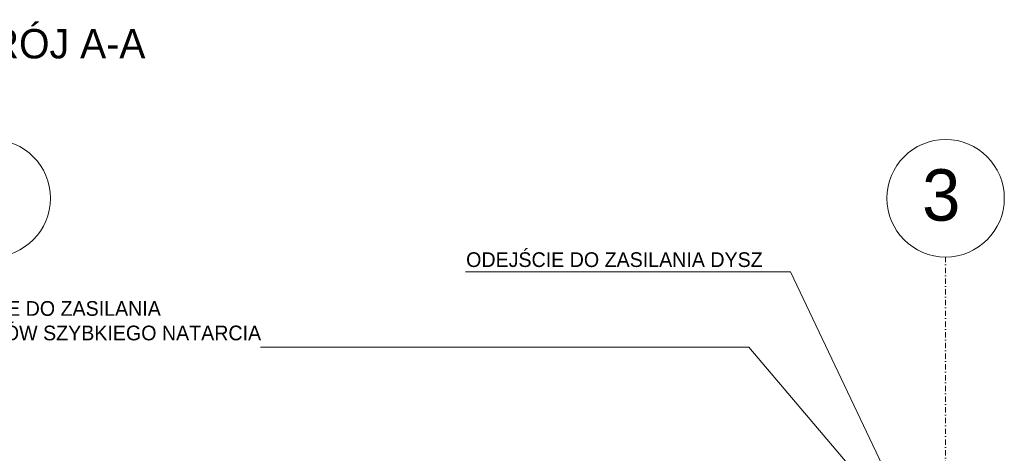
# Model space of a CAD drawing. Header units: centimetres. Extents: x -1589 to 108054, y -205274 to 31709.
# Tile 239 of 256: x 23691 to 24362, y 27803 to 28098. Entities that reach past the tile are written whole.
import ezdxf

# ---------------------------------------------------------------- set-up
doc = ezdxf.new("R2010")
doc.units = ezdxf.units.CM
doc.header["$LTSCALE"] = 0.01
doc.header["$MEASUREMENT"] = 0
doc.linetypes.add('Kropki i Kreski', pattern=[72, 36, -18, 0, -18])
doc.layers.add('4_osie.ISTN', color=7, linetype='Continuous')
doc.layers.add('_WOD-KAN', color=7, linetype='Continuous')
doc.styles.add('GENERATED_STYLE_1', font='txt')

msp = doc.modelspace()

# ---------------------------------------------------------------- linework, layer by layer
at = {"layer": '4_osie.ISTN', "color": 7, "linetype": 'Kropki i Kreski', "lineweight": 5, "ltscale": 10}
msp.add_line((24321.59569, 27936.41131), (24321.59569, 27436.83463), dxfattribs=at)
at = {"layer": '4_osie.ISTN', "color": 7, "linetype": 'Continuous', "lineweight": 0}
for centre in [(23671.59569, 27976.41131), (24321.59569, 27976.41131)]:
    msp.add_circle(centre, 40, dxfattribs=at)
at = {"layer": '_WOD-KAN', "color": 7, "linetype": 'Continuous', "lineweight": 5, "flags": 128}
for points in [[(23994.48811, 27926.33588), (24215.96142, 27926.33098), (24278.54792, 27794.47283)], [(23854.70853, 27875.09301), (24187.41426, 27875.10037), (24255.9017, 27794.47283)]]:
    msp.add_lwpolyline(points, dxfattribs=at)

# ---------------------------------------------------------------- texts
at = {"layer": '4_osie.ISTN', "color": 7, "lineweight": 0, "insert": (24305.59519, 27978.41181), "char_height": 35, "attachment_point": 4, "style": 'GENERATED_STYLE_1'}
msp.add_mtext('\\A1;3', dxfattribs=at)
at = {"layer": '_WOD-KAN', "color": 7, "linetype": 'Continuous', "lineweight": 15, "style": 'GENERATED_STYLE_1'}
for s, insert, char_height, attachment_point, rotation in [('\\pxql;\\A1;PRZEKRÓJ A-A', (23581.65691, 28081.41948), 20, 4, 359.99896973), ('\\pxql;\\A1;ODEJŚCIE DO ZASILANIA DYSZ', (23994.83678, 27934.56195), 10, 4, 359.99896973), ('\\pxql;\\A1;ODEJŚCIE DO ZASILANIA \\PZESTAWÓW SZYBKIEGO NATARCIA', (23855.14028, 27893.01027), 10, 6, 0.00103027)]:
    msp.add_mtext(s, dxfattribs=dict(at, insert=insert, char_height=char_height, attachment_point=attachment_point, rotation=rotation))

doc.saveas('drawing.dxf')
